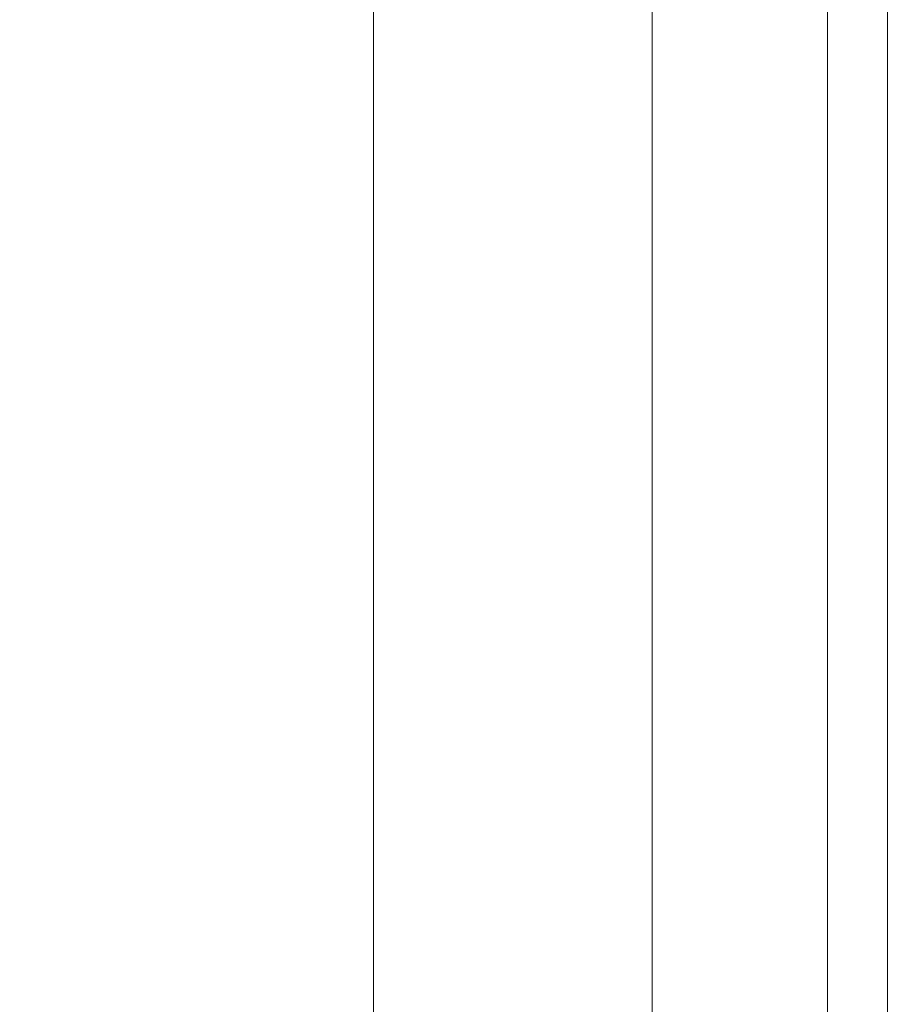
# Model space of a CAD drawing. Header units: millimetres. Extents: x -740 to 768, y -616 to 1219.
# Tile 164 of 256: x 2.9 to 5.38, y -7.46 to -4.65. Entities that reach past the tile are written whole.
import ezdxf

# ---------------------------------------------------------------- set-up
doc = ezdxf.new("R2010")
doc.units = ezdxf.units.MM
doc.layers.add('Q-SPCQ', color=91, linetype='Continuous')

# ---------------------------------------------------------------- blocks, each defined once
blk = doc.blocks.new('QA2190M - QTOO_QA2190M_ControlForMixerBrushed-130897-_3D_')
at = {"layer": 'Q-SPCQ', "lineweight": 5}
mesh = blk.add_polyface(dxfattribs=at)
corners = [(75.0002, -59.35, 56.7039), (74.8298, -59.35, 55.4098), (74.3303, -59.35, 54.2039), (73.5357, -59.35, 53.1684), (72.5002, -59.35, 52.3738), (71.2943, -59.35, 51.8743), (70.0002, -59.35, 51.7039), (68.7061, -59.35, 51.8743), (67.5002, -59.35, 52.3738), (66.4646, -59.35, 53.1684), (65.67, -59.35, 54.2039), (65.1705, -59.35, 55.4098), (65.0002, -59.35, 56.7039), (65.0002, 0, 56.7039), (65.1705, 0, 55.4098), (65.67, 0, 54.2039), (66.4646, 0, 53.1684), (67.5002, 0, 52.3738), (68.7061, 0, 51.8743), (70.0002, 0, 51.7039), (71.2943, 0, 51.8743), (72.5002, 0, 52.3738), (73.5357, 0, 53.1684), (74.3303, 0, 54.2039), (74.8298, 0, 55.4098), (75.0002, 0, 56.7039)]
mesh.append_faces([[corners[k] for k in face] for face in [(13, 14, 11, 12), (0, 1, 24, 25)]], dxfattribs={"vtx1": -1})
mesh.append_faces([[corners[k] for k in face] for face in [(14, 15, 10, 11), (16, 17, 8, 9), (15, 16, 9, 10), (17, 18, 7, 8), (6, 7, 18, 19), (19, 20, 5, 6), (20, 21, 4, 5), (22, 23, 2, 3), (21, 22, 3, 4), (23, 24, 1, 2)]], dxfattribs={"vtx1": -1, "vtx3": -1})
mesh = blk.add_polyface(dxfattribs=at)
corners = [(65.0002, -59.35, 56.7039), (65.1705, -59.35, 57.998), (65.67, -59.35, 59.2039), (66.4646, -59.35, 60.2394), (67.5002, -59.35, 61.034), (68.7061, -59.35, 61.5335), (70.0002, -59.35, 61.7039), (71.2943, -59.35, 61.5335), (72.5002, -59.35, 61.034), (73.5357, -59.35, 60.2394), (74.3303, -59.35, 59.2039), (74.8298, -59.35, 57.998), (75.0002, -59.35, 56.7039), (75.0002, 0, 56.7039), (74.8298, 0, 57.998), (74.3303, 0, 59.2039), (73.5357, 0, 60.2394), (72.5002, 0, 61.034), (71.2943, 0, 61.5335), (70.0002, 0, 61.7039), (68.7061, 0, 61.5335), (67.5002, 0, 61.034), (66.4646, 0, 60.2394), (65.67, 0, 59.2039), (65.1705, 0, 57.998), (65.0002, 0, 56.7039)]
mesh.append_faces([[corners[k] for k in face] for face in [(2, 23, 24, 1)]], dxfattribs={"vtx0": -1, "vtx2": -1})
mesh.append_faces([[corners[k] for k in face] for face in [(13, 14, 11, 12)]], dxfattribs={"vtx1": -1})
mesh.append_faces([[corners[k] for k in face] for face in [(14, 15, 10, 11), (16, 17, 8, 9), (15, 16, 9, 10), (17, 18, 7, 8), (6, 7, 18, 19), (19, 20, 5, 6), (20, 21, 4, 5), (22, 23, 2, 3), (21, 22, 3, 4)]], dxfattribs={"vtx1": -1, "vtx3": -1})
mesh.append_faces([[corners[k] for k in face] for face in [(25, 0, 1, 24)]], dxfattribs={"vtx2": -1})

msp = doc.modelspace()

# ---------------------------------------------------------------- block references
at = {"layer": 'Q-SPCQ', "lineweight": 5}
msp.add_blockref('QA2190M - QTOO_QA2190M_ControlForMixerBrushed-130897-_3D_', (-69.625, 0, -0.9871), dxfattribs=at)

doc.saveas('drawing.dxf')
